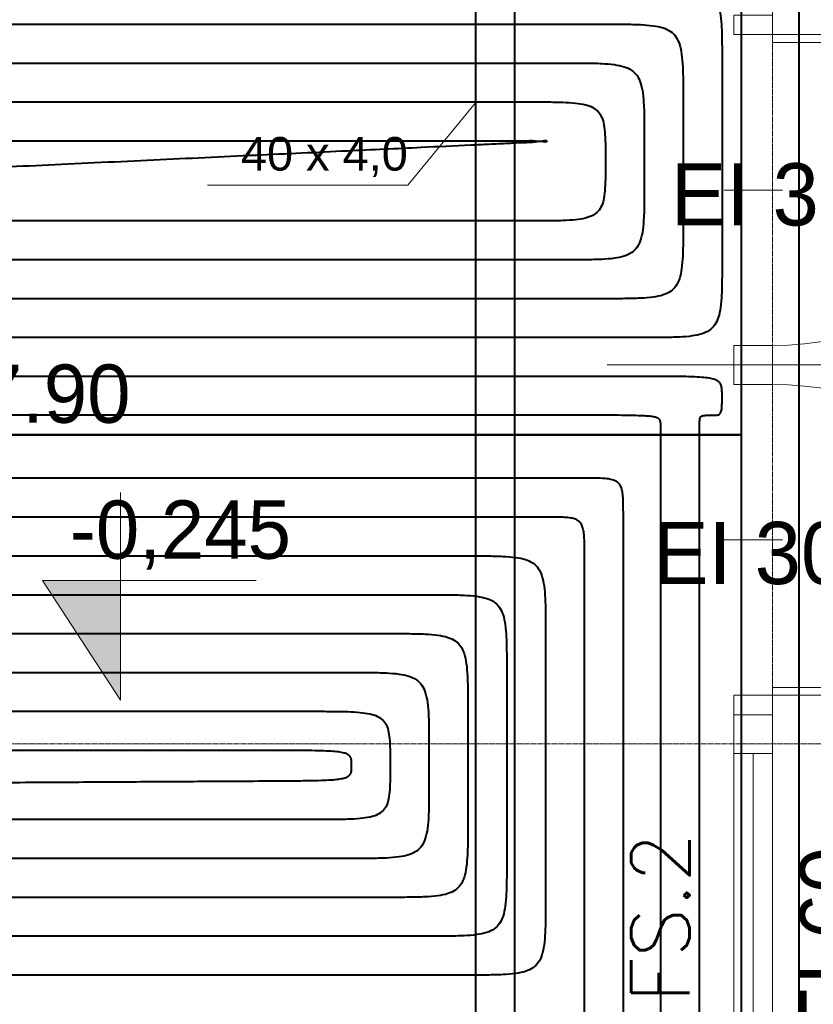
# Model space of a CAD drawing. Header units: millimetres. Extents: x 49908 to 79848, y -11883 to -3092.
# Tile 92 of 222: x 68497 to 68701, y -4894 to -4640. Entities that reach past the tile are written whole.
import ezdxf
from ezdxf.lldxf.tags import DXFTag

# ---------------------------------------------------------------- set-up
doc = ezdxf.new("R2010")
doc.units = ezdxf.units.MM
doc.linetypes.add('AUSGEZOGEN', pattern=[0])
doc.linetypes.add('DASHDOT', pattern=[1, 0.5, -0.25, 0, -0.25])
for name, color, linetype, lineweight in [('A - STOLARKA - ZESTAWIENIE', 9, 'Continuous', 9), ('A opis', 9, 'Continuous', 13), ('A stolarka', 9, 'Continuous', 9), ('A_CIENKA', 9, 'Continuous', 9), ('A_OSIE', 9, 'DASHDOT', 9)]:
    doc.layers.add(name, color=color, linetype=linetype, lineweight=lineweight)
doc.layers.add('A_WYMIAR', color=9, linetype='Continuous', lineweight=5, transparency=0.2)
for name, color, linetype, true_color in [('IS_Ogrzewanie_płaszczyznowe', 7, 'SOLID', 0xac00e6), ('IS_Przyłącza_o.p._Powrót', 7, 'DASH', 0x438955), ('IS_Przyłącza_o.p._Zasilanie', 7, 'SOLID', 0xff9124)]:
    doc.layers.add(name, color=color, linetype=linetype, true_color=true_color)
doc.layers.add('IS_Opisy_działek_Therm', color=7, linetype='SOLID')
for name, color, linetype, lineweight, true_color in [('IS_Powrót', 7, 'DASH', 25, 0x0000e6), ('IS_Rys.pętli_o.p._Powrót', 7, 'DASH', 13, 0x4c9a5f), ('IS_Rys.pętli_o.p._Zasilanie', 7, 'SOLID', 13, 0xff8c1a), ('IS_Zasilanie', 7, 'SOLID', 25, 0xeb0000)]:
    doc.layers.add(name, color=color, linetype=linetype, lineweight=lineweight, true_color=true_color)
doc.styles.add('ROMANS', font='romanpl.shx', dxfattribs={"bigfont": 'romanbigpl.shx'})
tags = doc.linetypes.add('DASH', pattern=[15, 10, -5]).pattern_tags.tags
tags[6:7] = [DXFTag(74, 4), DXFTag(75, 0), DXFTag(340, '0'), DXFTag(46, 0.0), DXFTag(50, 0.0), DXFTag(44, 0.0), DXFTag(45, 0.0)]
tags[4:5] = [DXFTag(74, 4), DXFTag(75, 0), DXFTag(340, '0'), DXFTag(46, 0.0), DXFTag(50, 0.0), DXFTag(44, 0.0), DXFTag(45, 0.0)]
tags = doc.linetypes.add('SOLID', pattern=[10, 10, 0]).pattern_tags.tags
tags[6:7] = [DXFTag(74, 4), DXFTag(75, 0), DXFTag(340, '0'), DXFTag(46, 0.0), DXFTag(50, 0.0), DXFTag(44, 0.0), DXFTag(45, 0.0)]
tags[4:5] = [DXFTag(74, 4), DXFTag(75, 0), DXFTag(340, '0'), DXFTag(46, 0.0), DXFTag(50, 0.0), DXFTag(44, 0.0), DXFTag(45, 0.0)]

msp = doc.modelspace()

# ---------------------------------------------------------------- hatches: boundary and pattern name
at = {"layer": 'A_CIENKA', "transparency": 33554687}
h = msp.add_hatch(color=256, dxfattribs=at)
h.dxf.hatch_style = 1
h.paths.add_polyline_path([(68522.66, -4784.61), (68502.66, -4784.61), (68522.66, -4815.39)])

# ---------------------------------------------------------------- linework, layer by layer
at = {"layer": 'A opis', "ltscale": 0.5}
msp.add_line((68707.38, -4729.13), (68647.88, -4729.13), dxfattribs=at)
at = {"layer": 'A stolarka', "linetype": 'AUSGEZOGEN', "lineweight": 0}
for p, q in [((68692.97, -4684.13), (68677.97, -4684.13)), ((68692.97, -4774.13), (68677.97, -4774.13))]:
    msp.add_line(p, q, dxfattribs=at)
at = {"layer": 'A stolarka'}
for p, q in [((68690.47, -4926.63), (68690.47, -4819.13)), ((68680.47, -4916.63), (68680.47, -4829.13)), ((68685.47, -4916.63), (68685.47, -4829.13))]:
    msp.add_line(p, q, dxfattribs=at)
at = {"layer": 'A stolarka', "linetype": 'AUSGEZOGEN', "lineweight": 0}
for points in [[(68680.47, -4639.13), (68680.47, -4644.13), (68690.47, -4644.13), (68690.47, -4639.13)], [(68690.47, -4644.13), (68690.47, -4646.13), (68770.47, -4646.13), (68770.47, -4644.13)], [(68680.47, -4724.13), (68680.47, -4729.13), (68690.47, -4729.13), (68690.47, -4724.13)], [(68680.47, -4734.13), (68680.47, -4729.13), (68690.47, -4729.13), (68690.47, -4734.13)], [(68690.47, -4814.13), (68690.47, -4812.13), (68770.47, -4812.13), (68770.47, -4814.13)], [(68680.47, -4819.13), (68680.47, -4814.13), (68690.47, -4814.13), (68690.47, -4819.13)]]:
    msp.add_lwpolyline(points, close=True, dxfattribs=at)
at = {"layer": 'A stolarka'}
msp.add_lwpolyline([(68690.47, -4829.13), (68690.47, -4819.13), (68680.47, -4819.13), (68680.47, -4829.13), (68690.47, -4829.13)], dxfattribs=at)
at = {"layer": 'A stolarka', "linetype": 'AUSGEZOGEN', "lineweight": 0}
for centre, start, end in [((68690.47, -4644.13), 270, 0), ((68690.47, -4814.13), 0, 90)]:
    msp.add_arc(centre, 80, start, end, dxfattribs=at)
at = {"layer": 'A_CIENKA'}
msp.add_lwpolyline([(68522.66, -4761.96), (68522.66, -4815.39), (68502.66, -4784.61), (68522.66, -4784.61), (68557.58, -4784.61)], dxfattribs=at)
at = {"layer": 'A_OSIE', "ltscale": 0.3, "transparency": 33554559}
for p, q in [((68690.47, -7140.05), (68690.47, -3902.99)), ((70341.81, -4826.63), (67440.85, -4826.63))]:
    msp.add_line(p, q, dxfattribs=at)
at = {"layer": 'IS_Ogrzewanie_płaszczyznowe', "lineweight": 40}
for p, q in [((68682.46, -4747.07), (68682.46, -4626.43)), ((68697.19, -4635.36), (68697.19, -4926.65)), ((68682.46, -4747.07), (68143.5, -4747.07)), ((68143.5, -4747.07), (68682.46, -4747.07)), ((68682.46, -4856.31), (68682.46, -4747.07)), ((68682.46, -4911.12), (68682.46, -4856.31))]:
    msp.add_line(p, q, dxfattribs=at)
at = {"layer": 'IS_Opisy_działek_Therm', "lineweight": 20}
for p, q in [((68614.04, -4661.67), (68596.61, -4682.88)), ((68596.61, -4682.88), (68545.11, -4682.88))]:
    msp.add_line(p, q, dxfattribs=at)
at = {"layer": 'IS_Powrót', "lineweight": 40}
msp.add_line((68614.04, -4527.34), (68614.04, -5258.71), dxfattribs=at)
at = {"layer": 'IS_Przyłącza_o.p._Powrót', "lineweight": 40}
for points, knots in [([(68671.68, -5104.31), (68671.68, -5101.54), (68671.68, -5091.16), (68671.68, -5069.42), (68671.68, -5036.41), (68671.68, -4995.34), (68671.68, -4949.45), (68671.68, -4901.94), (68671.68, -4856.04), (68671.68, -4814.98), (68671.68, -4781.97), (68671.68, -4760.23), (68671.68, -4749.85), (68671.68, -4747.07)], [0, 0, 0, 0, 0.083204, 0.311344, 0.652211, 1.073599, 1.543298, 2.029102, 2.498801, 2.920189, 3.261056, 3.489196, 3.5724, 3.5724, 3.5724, 3.5724]), ([(68642.06, -4758.25), (68638.19, -4758.25), (68623.71, -4758.25), (68593.37, -4758.25), (68547.29, -4758.25), (68489.98, -4758.25), (68425.93, -4758.25), (68359.63, -4758.25), (68295.58, -4758.25), (68238.27, -4758.25), (68192.19, -4758.25), (68161.85, -4758.25), (68147.37, -4758.25), (68143.5, -4758.25)], [0, 0, 0, 0, 0.11612, 0.434512, 0.910228, 1.498317, 2.153831, 2.831819, 3.487333, 4.075422, 4.551138, 4.86953, 4.98565, 4.98565, 4.98565, 4.98565]), ([(68652.06, -4768.25), (68652.06, -4767.43), (68652.06, -4765.92), (68652.03, -4763.86), (68651.9, -4762.21), (68651.65, -4760.9), (68651.19, -4759.87), (68650.45, -4759.12), (68649.42, -4758.67), (68648.11, -4758.41), (68646.45, -4758.29), (68644.4, -4758.25), (68642.89, -4758.25), (68642.06, -4758.25)], [0, 0, 0, 0, 0.0248686, 0.0452361, 0.061602, 0.0745999, 0.0851852, 0.0948541, 0.1054394, 0.1184374, 0.1348033, 0.1551707, 0.1800393, 0.1800393, 0.1800393, 0.1800393]), ([(68652.06, -5114.31), (68652.06, -5111.63), (68652.06, -5101.57), (68652.06, -5080.51), (68652.06, -5048.53), (68652.06, -5008.75), (68652.06, -4964.29), (68652.06, -4918.27), (68652.06, -4873.81), (68652.06, -4834.03), (68652.06, -4802.05), (68652.06, -4780.99), (68652.06, -4770.94), (68652.06, -4768.25)], [0, 0, 0, 0, 0.0806, 0.3016, 0.6318, 1.04, 1.495, 1.9656, 2.4206, 2.8288, 3.159, 3.38, 3.4606, 3.4606, 3.4606, 3.4606])]:
    msp.add_open_spline(points, degree=3, knots=knots, dxfattribs=at)
at = {"layer": 'IS_Przyłącza_o.p._Zasilanie', "lineweight": 40}
for points, knots in [([(68661.68, -5109.31), (68661.68, -5106.5), (68661.68, -5095.98), (68661.68, -5073.93), (68661.68, -5040.46), (68661.68, -4998.82), (68661.68, -4952.28), (68661.68, -4904.11), (68661.68, -4857.57), (68661.68, -4815.93), (68661.68, -4782.45), (68661.68, -4760.41), (68661.68, -4749.89), (68661.68, -4747.07)], [0, 0, 0, 0, 0.084368, 0.315701, 0.66134, 1.088625, 1.564899, 2.057501, 2.533775, 2.96106, 3.306699, 3.538032, 3.6224, 3.6224, 3.6224, 3.6224]), ([(68632.06, -4768.25), (68628.27, -4768.25), (68614.08, -4768.25), (68584.34, -4768.25), (68539.19, -4768.25), (68483.03, -4768.25), (68420.27, -4768.25), (68355.29, -4768.25), (68292.53, -4768.25), (68236.37, -4768.25), (68191.22, -4768.25), (68161.48, -4768.25), (68147.29, -4768.25), (68143.5, -4768.25)], [0, 0, 0, 0, 0.11379, 0.425797, 0.891971, 1.468264, 2.11063, 2.77502, 3.417386, 3.993679, 4.459853, 4.77186, 4.88565, 4.88565, 4.88565, 4.88565]), ([(68642.06, -4778.25), (68642.06, -4777.43), (68642.06, -4775.92), (68642.03, -4773.86), (68641.9, -4772.21), (68641.65, -4770.9), (68641.19, -4769.87), (68640.45, -4769.12), (68639.42, -4768.67), (68638.11, -4768.41), (68636.45, -4768.29), (68634.4, -4768.25), (68632.89, -4768.25), (68632.06, -4768.25)], [0, 0, 0, 0, 0.0248686, 0.0452361, 0.061602, 0.0745999, 0.0851852, 0.0948541, 0.1054394, 0.1184374, 0.1348033, 0.1551707, 0.1800393, 0.1800393, 0.1800393, 0.1800393]), ([(68642.06, -5119.31), (68642.06, -5116.67), (68642.06, -5106.76), (68642.06, -5086), (68642.06, -5054.48), (68642.06, -5015.28), (68642.06, -4971.46), (68642.06, -4926.11), (68642.06, -4882.29), (68642.06, -4843.08), (68642.06, -4811.57), (68642.06, -4790.81), (68642.06, -4780.9), (68642.06, -4778.25)], [0, 0, 0, 0, 0.079435, 0.297242, 0.622672, 1.024974, 1.4734, 1.9372, 2.385626, 2.787928, 3.113358, 3.331165, 3.4106, 3.4106, 3.4106, 3.4106])]:
    msp.add_open_spline(points, degree=3, knots=knots, dxfattribs=at)
at = {"layer": 'IS_Rys.pętli_o.p._Powrót', "lineweight": 40}
for points, knots in [([(68178.5, -4641.43), (68182.14, -4641.43), (68195.76, -4641.43), (68224.3, -4641.43), (68267.64, -4641.43), (68321.55, -4641.43), (68381.8, -4641.43), (68444.16, -4641.43), (68504.41, -4641.43), (68558.32, -4641.43), (68601.65, -4641.43), (68630.19, -4641.43), (68643.82, -4641.43), (68647.46, -4641.43)], [0, 0, 0, 0, 0.109224, 0.408709, 0.856175, 1.409342, 2.025929, 2.663657, 3.280244, 3.833411, 4.280877, 4.580362, 4.689586, 4.689586, 4.689586, 4.689586]), ([(68647.46, -4641.43), (68649.11, -4641.43), (68652.13, -4641.43), (68656.24, -4641.5), (68659.55, -4641.75), (68662.17, -4642.26), (68664.23, -4643.17), (68665.72, -4644.66), (68666.63, -4646.71), (68667.14, -4649.34), (68667.38, -4652.65), (68667.46, -4656.76), (68667.46, -4659.77), (68667.46, -4661.43)], [0, 0, 0, 0, 0.0497373, 0.0904721, 0.1232039, 0.1491998, 0.1703704, 0.1897083, 0.2108788, 0.2368747, 0.2696065, 0.3103414, 0.3600787, 0.3600787, 0.3600787, 0.3600787]), ([(68198.5, -4661.43), (68201.83, -4661.43), (68214.29, -4661.43), (68240.39, -4661.43), (68280.04, -4661.43), (68329.34, -4661.43), (68384.45, -4661.43), (68441.5, -4661.43), (68496.61, -4661.43), (68545.92, -4661.43), (68585.56, -4661.43), (68611.66, -4661.43), (68624.13, -4661.43), (68627.46, -4661.43)], [0, 0, 0, 0, 0.099908, 0.373848, 0.783148, 1.289132, 1.853127, 2.436459, 3.000454, 3.506438, 3.915738, 4.189678, 4.289586, 4.289586, 4.289586, 4.289586]), ([(68627.46, -4661.43), (68629.11, -4661.43), (68632.13, -4661.43), (68636.23, -4661.49), (68639.54, -4661.67), (68642.14, -4662.06), (68644.16, -4662.73), (68645.66, -4663.84), (68646.62, -4665.44), (68647.14, -4667.48), (68647.38, -4670.02), (68647.46, -4673.17), (68647.46, -4675.48), (68647.46, -4676.75)], [0, 0, 0, 0, 0.0497372, 0.0904664, 0.1231467, 0.1488959, 0.1692303, 0.1864559, 0.2037117, 0.2239456, 0.249089, 0.280304, 0.3184086, 0.3184086, 0.3184086, 0.3184086]), ([(68667.46, -4661.43), (68667.46, -4661.67), (68667.46, -4662.56), (68667.46, -4664.42), (68667.46, -4667.25), (68667.46, -4670.78), (68667.46, -4674.71), (68667.46, -4678.79), (68667.46, -4682.73), (68667.46, -4686.25), (68667.46, -4689.08), (68667.46, -4690.95), (68667.46, -4691.84), (68667.46, -4692.07)], [0, 0, 0, 0, 0.0071374, 0.0267076, 0.0559478, 0.0920951, 0.1323868, 0.1740598, 0.2143514, 0.2504988, 0.279739, 0.2993092, 0.3064466, 0.3064466, 0.3064466, 0.3064466]), ([(68647.46, -4676.75), (68647.46, -4678.02), (68647.46, -4680.33), (68647.38, -4683.48), (68647.14, -4686.03), (68646.62, -4688.06), (68645.66, -4689.66), (68644.16, -4690.77), (68642.14, -4691.45), (68639.54, -4691.83), (68636.23, -4692.02), (68632.13, -4692.08), (68629.11, -4692.07), (68627.46, -4692.07)], [0, 0, 0, 0, 0.0381047, 0.0693196, 0.094463, 0.1146969, 0.1319528, 0.1491783, 0.1695127, 0.1952619, 0.2279422, 0.2686715, 0.3184086, 0.3184086, 0.3184086, 0.3184086]), ([(68627.46, -4692.07), (68624.28, -4692.07), (68612.4, -4692.07), (68587.51, -4692.07), (68549.72, -4692.07), (68502.71, -4692.07), (68450.17, -4692.07), (68395.78, -4692.07), (68343.24, -4692.07), (68296.23, -4692.07), (68258.44, -4692.07), (68233.55, -4692.07), (68221.67, -4692.07), (68218.5, -4692.07)], [0, 0, 0, 0, 0.09525, 0.356418, 0.746634, 1.229027, 1.766726, 2.32286, 2.860559, 3.342952, 3.733168, 3.994336, 4.089586, 4.089586, 4.089586, 4.089586]), ([(68667.46, -4692.07), (68667.46, -4693.73), (68667.46, -4696.75), (68667.38, -4700.85), (68667.14, -4704.16), (68666.63, -4706.79), (68665.72, -4708.85), (68664.23, -4710.34), (68662.17, -4711.25), (68659.55, -4711.76), (68656.24, -4712), (68652.13, -4712.08), (68649.11, -4712.07), (68647.46, -4712.07)], [0, 0, 0, 0, 0.0497373, 0.0904721, 0.1232039, 0.1491998, 0.1703704, 0.1897083, 0.2108788, 0.2368747, 0.2696065, 0.3103414, 0.3600787, 0.3600787, 0.3600787, 0.3600787]), ([(68647.46, -4712.07), (68643.97, -4712.07), (68630.93, -4712.07), (68603.61, -4712.07), (68562.12, -4712.07), (68510.51, -4712.07), (68452.83, -4712.07), (68393.12, -4712.07), (68335.45, -4712.07), (68283.84, -4712.07), (68242.35, -4712.07), (68215.03, -4712.07), (68201.98, -4712.07), (68198.5, -4712.07)], [0, 0, 0, 0, 0.104566, 0.391279, 0.819661, 1.349237, 1.939528, 2.550058, 3.140349, 3.669924, 4.098307, 4.38502, 4.489586, 4.489586, 4.489586, 4.489586]), ([(68657.46, -4732.07), (68653.74, -4732.07), (68639.82, -4732.07), (68610.68, -4732.07), (68566.41, -4732.07), (68511.36, -4732.07), (68449.82, -4732.07), (68386.13, -4732.07), (68324.6, -4732.07), (68269.54, -4732.07), (68225.28, -4732.07), (68196.13, -4732.07), (68182.22, -4732.07), (68178.5, -4732.07)], [0, 0, 0, 0, 0.111553, 0.417424, 0.874432, 1.439395, 2.06913, 2.720456, 3.350191, 3.915154, 4.372161, 4.678033, 4.789586, 4.789586, 4.789586, 4.789586]), ([(68677.46, -4737.07), (68677.46, -4736.66), (68677.46, -4735.9), (68677.38, -4734.86), (68677.11, -4733.97), (68676.48, -4733.27), (68675.47, -4732.8), (68674.05, -4732.48), (68672.1, -4732.28), (68669.52, -4732.15), (68666.23, -4732.09), (68662.13, -4732.07), (68659.11, -4732.07), (68657.46, -4732.07)], [0, 0, 0, 0, 0.0124352, 0.0226697, 0.0313069, 0.0397459, 0.0500792, 0.0641739, 0.0833944, 0.1088269, 0.1414417, 0.1821639, 0.2319009, 0.2319009, 0.2319009, 0.2319009]), ([(68674.57, -4742.07), (68674.81, -4742.07), (68675.24, -4742.07), (68675.84, -4742.06), (68676.32, -4741.99), (68676.71, -4741.86), (68677.01, -4741.61), (68677.21, -4741.24), (68677.34, -4740.74), (68677.41, -4740.09), (68677.45, -4739.27), (68677.46, -4738.24), (68677.46, -4737.49), (68677.46, -4737.07)], [0, 0, 0, 0, 0.00718037, 0.01306496, 0.01782607, 0.02174677, 0.02533019, 0.0292777, 0.03422866, 0.0406278, 0.04878998, 0.05897143, 0.07140571, 0.07140571, 0.07140571, 0.07140571]), ([(68671.68, -4744.57), (68671.68, -4744.37), (68671.68, -4743.99), (68671.69, -4743.48), (68671.73, -4743.06), (68671.8, -4742.73), (68671.94, -4742.47), (68672.15, -4742.29), (68672.45, -4742.18), (68672.82, -4742.11), (68673.3, -4742.08), (68673.89, -4742.07), (68674.33, -4742.07), (68674.57, -4742.07)], [0, 0, 0, 0, 0.00621717, 0.01130959, 0.01540626, 0.01868047, 0.02140833, 0.02401952, 0.02700324, 0.03073459, 0.03545541, 0.04133559, 0.04851589, 0.04851589, 0.04851589, 0.04851589]), ([(68671.68, -4747.07), (68671.68, -4747.05), (68671.68, -4746.98), (68671.68, -4746.83), (68671.68, -4746.6), (68671.68, -4746.31), (68671.68, -4745.99), (68671.68, -4745.66), (68671.68, -4745.34), (68671.68, -4745.05), (68671.68, -4744.82), (68671.68, -4744.67), (68671.68, -4744.59), (68671.68, -4744.57)], [0, 0, 0, 0, 0.00058227, 0.00217881, 0.00456424, 0.00751315, 0.01080015, 0.01419985, 0.01748685, 0.02043576, 0.02282119, 0.02441773, 0.025, 0.025, 0.025, 0.025]), ([(68178.5, -4788.25), (68181.79, -4788.25), (68194.09, -4788.25), (68219.87, -4788.25), (68259.01, -4788.25), (68307.7, -4788.25), (68362.12, -4788.25), (68418.44, -4788.25), (68472.86, -4788.25), (68521.55, -4788.25), (68560.69, -4788.25), (68586.47, -4788.25), (68598.77, -4788.25), (68602.06, -4788.25)], [0, 0, 0, 0, 0.098652, 0.369148, 0.7733, 1.272923, 1.829826, 2.405824, 2.962727, 3.46235, 3.866502, 4.136998, 4.23565, 4.23565, 4.23565, 4.23565]), ([(68602.06, -4788.25), (68603.72, -4788.25), (68606.74, -4788.25), (68610.84, -4788.33), (68614.15, -4788.57), (68616.78, -4789.08), (68618.84, -4789.99), (68620.32, -4791.48), (68621.24, -4793.54), (68621.74, -4796.16), (68621.99, -4799.47), (68622.06, -4803.58), (68622.06, -4806.6), (68622.06, -4808.25)], [0, 0, 0, 0, 0.0497373, 0.0904721, 0.1232039, 0.1491998, 0.1703704, 0.1897083, 0.2108788, 0.2368747, 0.2696065, 0.3103414, 0.3600787, 0.3600787, 0.3600787, 0.3600787]), ([(68198.5, -4808.25), (68201.48, -4808.25), (68212.62, -4808.25), (68235.96, -4808.25), (68271.41, -4808.25), (68315.5, -4808.25), (68364.78, -4808.25), (68415.78, -4808.25), (68465.06, -4808.25), (68509.15, -4808.25), (68544.6, -4808.25), (68567.94, -4808.25), (68579.08, -4808.25), (68582.06, -4808.25)], [0, 0, 0, 0, 0.089335, 0.334287, 0.700273, 1.152712, 1.657024, 2.178626, 2.682938, 3.135377, 3.501363, 3.746315, 3.83565, 3.83565, 3.83565, 3.83565]), ([(68582.06, -4808.25), (68583.72, -4808.25), (68586.74, -4808.25), (68590.84, -4808.33), (68594.15, -4808.57), (68596.78, -4809.08), (68598.84, -4809.99), (68600.32, -4811.48), (68601.24, -4813.54), (68601.74, -4816.16), (68601.99, -4819.47), (68602.06, -4823.58), (68602.06, -4826.6), (68602.06, -4828.25)], [0, 0, 0, 0, 0.0497373, 0.0904721, 0.1232039, 0.1491998, 0.1703704, 0.1897083, 0.2108788, 0.2368747, 0.2696065, 0.3103414, 0.3600787, 0.3600787, 0.3600787, 0.3600787]), ([(68622.06, -4808.25), (68622.06, -4808.63), (68622.06, -4810.02), (68622.06, -4812.93), (68622.06, -4817.35), (68622.06, -4822.86), (68622.06, -4829.01), (68622.06, -4835.37), (68622.06, -4841.52), (68622.06, -4847.02), (68622.06, -4851.45), (68622.06, -4854.36), (68622.06, -4855.75), (68622.06, -4856.12)], [0, 0, 0, 0, 0.0111493, 0.0417199, 0.087396, 0.1438618, 0.2068013, 0.2718987, 0.3348382, 0.391304, 0.4369801, 0.4675507, 0.4787, 0.4787, 0.4787, 0.4787]), ([(68218.5, -4828.25), (68221.16, -4828.25), (68231.15, -4828.25), (68252.05, -4828.25), (68283.8, -4828.25), (68323.3, -4828.25), (68367.44, -4828.25), (68413.12, -4828.25), (68457.26, -4828.25), (68496.76, -4828.25), (68528.51, -4828.25), (68549.41, -4828.25), (68559.4, -4828.25), (68562.06, -4828.25)], [0, 0, 0, 0, 0.080019, 0.299426, 0.627245, 1.032502, 1.484221, 1.951429, 2.403148, 2.808405, 3.136224, 3.355631, 3.43565, 3.43565, 3.43565, 3.43565]), ([(68562.06, -4828.25), (68563.72, -4828.25), (68566.74, -4828.25), (68570.84, -4828.27), (68574.13, -4828.32), (68576.7, -4828.41), (68578.65, -4828.58), (68580.06, -4828.82), (68581.05, -4829.18), (68581.7, -4829.72), (68581.99, -4830.44), (68582.06, -4831.27), (68582.06, -4831.86), (68582.06, -4832.19)], [0, 0, 0, 0, 0.049737, 0.0904588, 0.1230707, 0.1484887, 0.1676571, 0.1815932, 0.1914985, 0.1989734, 0.2059954, 0.2140761, 0.223863, 0.223863, 0.223863, 0.223863]), ([(68602.06, -4828.25), (68602.06, -4828.32), (68602.06, -4828.54), (68602.06, -4829.02), (68602.06, -4829.75), (68602.06, -4830.65), (68602.06, -4831.67), (68602.06, -4832.71), (68602.06, -4833.72), (68602.06, -4834.63), (68602.06, -4835.36), (68602.06, -4835.83), (68602.06, -4836.06), (68602.06, -4836.12)], [0, 0, 0, 0, 0.00183298, 0.0068589, 0.01436822, 0.02365139, 0.03399887, 0.04470113, 0.05504861, 0.06433178, 0.0718411, 0.07686702, 0.0787, 0.0787, 0.0787, 0.0787]), ([(68582.06, -4832.19), (68582.06, -4832.52), (68582.06, -4833.11), (68581.99, -4833.94), (68581.7, -4834.66), (68581.05, -4835.2), (68580.06, -4835.57), (68578.65, -4835.82), (68576.7, -4836), (68574.13, -4836.11), (68570.84, -4836.17), (68566.74, -4836.21), (68563.72, -4836.23), (68562.06, -4836.24)], [0, 0, 0, 0, 0.0097878, 0.0178744, 0.0249113, 0.0324073, 0.0423324, 0.0562835, 0.0754621, 0.1008863, 0.1335014, 0.1742244, 0.2239616, 0.2239616, 0.2239616, 0.2239616]), ([(68562.06, -4836.24), (68560.77, -4836.25), (68555.92, -4836.27), (68545.77, -4836.33), (68530.36, -4836.42), (68511.19, -4836.53), (68489.76, -4836.65), (68467.58, -4836.78), (68446.15, -4836.9), (68426.98, -4837.01), (68411.57, -4837.1), (68401.42, -4837.15), (68396.57, -4837.18), (68395.28, -4837.19)], [0, 0, 0, 0, 0.038846, 0.145358, 0.3045, 0.501234, 0.720524, 0.947332, 1.166622, 1.363356, 1.522498, 1.62901, 1.667855, 1.667855, 1.667855, 1.667855]), ([(68602.06, -4836.12), (68602.06, -4837.78), (68602.06, -4840.8), (68601.99, -4844.9), (68601.74, -4848.21), (68601.24, -4850.84), (68600.32, -4852.9), (68598.84, -4854.39), (68596.78, -4855.3), (68594.15, -4855.81), (68590.84, -4856.05), (68586.74, -4856.13), (68583.72, -4856.12), (68582.06, -4856.12)], [0, 0, 0, 0, 0.0497373, 0.0904721, 0.1232039, 0.1491998, 0.1703704, 0.1897083, 0.2108788, 0.2368747, 0.2696065, 0.3103414, 0.3600787, 0.3600787, 0.3600787, 0.3600787]), ([(68582.06, -4856.12), (68579.24, -4856.12), (68568.68, -4856.12), (68546.55, -4856.12), (68512.96, -4856.12), (68471.16, -4856.12), (68424.45, -4856.12), (68376.11, -4856.12), (68329.4, -4856.12), (68287.6, -4856.12), (68254.01, -4856.12), (68231.88, -4856.12), (68221.32, -4856.12), (68218.5, -4856.12)], [0, 0, 0, 0, 0.084677, 0.316856, 0.663759, 1.092607, 1.570623, 2.065027, 2.543043, 2.971891, 3.318794, 3.550973, 3.63565, 3.63565, 3.63565, 3.63565]), ([(68622.06, -4856.12), (68622.06, -4857.78), (68622.06, -4860.8), (68621.99, -4864.9), (68621.74, -4868.21), (68621.24, -4870.84), (68620.32, -4872.9), (68618.84, -4874.39), (68616.78, -4875.3), (68614.15, -4875.81), (68610.84, -4876.05), (68606.74, -4876.13), (68603.72, -4876.12), (68602.06, -4876.12)], [0, 0, 0, 0, 0.0497373, 0.0904721, 0.1232039, 0.1491998, 0.1703704, 0.1897083, 0.2108788, 0.2368747, 0.2696065, 0.3103414, 0.3600787, 0.3600787, 0.3600787, 0.3600787]), ([(68602.06, -4876.12), (68598.93, -4876.12), (68587.21, -4876.12), (68562.65, -4876.12), (68525.35, -4876.12), (68478.96, -4876.12), (68427.11, -4876.12), (68373.45, -4876.12), (68321.6, -4876.12), (68275.21, -4876.12), (68237.91, -4876.12), (68213.35, -4876.12), (68201.63, -4876.12), (68198.5, -4876.12)], [0, 0, 0, 0, 0.093993, 0.351717, 0.736787, 1.212817, 1.743425, 2.292225, 2.822833, 3.298863, 3.683933, 3.941657, 4.03565, 4.03565, 4.03565, 4.03565])]:
    msp.add_open_spline(points, degree=3, knots=knots, dxfattribs=at)
at = {"layer": 'IS_Rys.pętli_o.p._Zasilanie', "lineweight": 40}
for points, knots in [([(68657.46, -4631.43), (68659.11, -4631.43), (68662.13, -4631.43), (68666.24, -4631.5), (68669.55, -4631.75), (68672.17, -4632.26), (68674.23, -4633.17), (68675.72, -4634.66), (68676.63, -4636.71), (68677.14, -4639.34), (68677.38, -4642.65), (68677.46, -4646.76), (68677.46, -4649.77), (68677.46, -4651.43)], [0, 0, 0, 0, 0.0497373, 0.0904721, 0.1232039, 0.1491998, 0.1703704, 0.1897083, 0.2108788, 0.2368747, 0.2696065, 0.3103414, 0.3600787, 0.3600787, 0.3600787, 0.3600787]), ([(68188.5, -4651.43), (68191.98, -4651.43), (68205.03, -4651.43), (68232.35, -4651.43), (68273.84, -4651.43), (68325.45, -4651.43), (68383.12, -4651.43), (68442.83, -4651.43), (68500.51, -4651.43), (68552.12, -4651.43), (68593.61, -4651.43), (68620.93, -4651.43), (68633.97, -4651.43), (68637.46, -4651.43)], [0, 0, 0, 0, 0.104566, 0.391279, 0.819661, 1.349237, 1.939528, 2.550058, 3.140349, 3.669924, 4.098307, 4.38502, 4.489586, 4.489586, 4.489586, 4.489586]), ([(68637.46, -4651.43), (68639.11, -4651.43), (68642.13, -4651.43), (68646.24, -4651.5), (68649.55, -4651.75), (68652.17, -4652.26), (68654.23, -4653.17), (68655.72, -4654.66), (68656.63, -4656.71), (68657.14, -4659.34), (68657.38, -4662.65), (68657.46, -4666.76), (68657.46, -4669.77), (68657.46, -4671.43)], [0, 0, 0, 0, 0.0497373, 0.0904721, 0.1232039, 0.1491998, 0.1703704, 0.1897083, 0.2108788, 0.2368747, 0.2696065, 0.3103414, 0.3600787, 0.3600787, 0.3600787, 0.3600787]), ([(68677.46, -4651.43), (68677.46, -4651.82), (68677.46, -4653.29), (68677.46, -4656.38), (68677.46, -4661.06), (68677.46, -4666.88), (68677.46, -4673.38), (68677.46, -4680.12), (68677.46, -4686.63), (68677.46, -4692.45), (68677.46, -4697.13), (68677.46, -4700.21), (68677.46, -4701.68), (68677.46, -4702.07)], [0, 0, 0, 0, 0.0117955, 0.0441381, 0.0924617, 0.1522003, 0.218788, 0.2876586, 0.3542462, 0.4139849, 0.4623085, 0.494651, 0.5064466, 0.5064466, 0.5064466, 0.5064466]), ([(68208.5, -4671.43), (68211.67, -4671.43), (68223.55, -4671.43), (68248.44, -4671.43), (68286.23, -4671.43), (68333.24, -4671.43), (68385.78, -4671.43), (68440.17, -4671.43), (68492.71, -4671.43), (68539.72, -4671.43), (68577.51, -4671.43), (68602.4, -4671.43), (68614.28, -4671.43), (68617.46, -4671.43)], [0, 0, 0, 0, 0.09525, 0.356418, 0.746634, 1.229027, 1.766726, 2.32286, 2.860559, 3.342952, 3.733168, 3.994336, 4.089586, 4.089586, 4.089586, 4.089586]), ([(68617.46, -4671.43), (68619.11, -4671.43), (68622.11, -4671.4), (68625.99, -4671.49), (68629.17, -4671.3), (68630.74, -4671.74), (68632.33, -4671.19), (68632.35, -4671.91), (68630.73, -4671.44), (68629.19, -4671.95), (68626, -4671.9), (68622.13, -4672.18), (68619.13, -4672.29), (68617.48, -4672.37)], [0, 0, 0, 0, 0.0495869, 0.0892576, 0.1190131, 0.1388556, 0.1487925, 0.149435, 0.1593718, 0.1792144, 0.2089699, 0.2486405, 0.2982275, 0.2982275, 0.2982275, 0.2982275]), ([(68657.46, -4671.43), (68657.46, -4671.51), (68657.46, -4671.82), (68657.46, -4672.47), (68657.46, -4673.45), (68657.46, -4674.68), (68657.46, -4676.04), (68657.46, -4677.46), (68657.46, -4678.83), (68657.46, -4680.05), (68657.46, -4681.03), (68657.46, -4681.68), (68657.46, -4681.99), (68657.46, -4682.07)], [0, 0, 0, 0, 0.0024792, 0.0092771, 0.0194339, 0.0319899, 0.0459856, 0.060461, 0.0744566, 0.0870127, 0.0971695, 0.1039673, 0.1064466, 0.1064466, 0.1064466, 0.1064466]), ([(68617.48, -4672.37), (68615.93, -4672.44), (68610.13, -4672.71), (68597.99, -4673.29), (68579.56, -4674.15), (68556.62, -4675.23), (68530.99, -4676.44), (68504.46, -4677.68), (68478.83, -4678.89), (68455.9, -4679.97), (68437.46, -4680.84), (68425.32, -4681.41), (68419.53, -4681.68), (68417.98, -4681.75)], [0, 0, 0, 0, 0.046517, 0.174063, 0.364631, 0.600216, 0.862811, 1.134408, 1.397003, 1.632588, 1.823156, 1.950702, 1.997219, 1.997219, 1.997219, 1.997219]), ([(68657.46, -4682.07), (68657.46, -4683.73), (68657.46, -4686.75), (68657.38, -4690.85), (68657.14, -4694.16), (68656.63, -4696.79), (68655.72, -4698.85), (68654.23, -4700.34), (68652.17, -4701.25), (68649.55, -4701.76), (68646.24, -4702), (68642.13, -4702.08), (68639.11, -4702.07), (68637.46, -4702.07)], [0, 0, 0, 0, 0.0497373, 0.0904721, 0.1232039, 0.1491998, 0.1703704, 0.1897083, 0.2108788, 0.2368747, 0.2696065, 0.3103414, 0.3600787, 0.3600787, 0.3600787, 0.3600787]), ([(68637.46, -4702.07), (68634.13, -4702.07), (68621.66, -4702.07), (68595.56, -4702.07), (68555.92, -4702.07), (68506.61, -4702.07), (68451.5, -4702.07), (68394.45, -4702.07), (68339.34, -4702.07), (68290.04, -4702.07), (68250.39, -4702.07), (68224.29, -4702.07), (68211.83, -4702.07), (68208.5, -4702.07)], [0, 0, 0, 0, 0.099908, 0.373848, 0.783148, 1.289132, 1.853127, 2.436459, 3.000454, 3.506438, 3.915738, 4.189678, 4.289586, 4.289586, 4.289586, 4.289586]), ([(68677.46, -4702.07), (68677.46, -4703.73), (68677.46, -4706.75), (68677.38, -4710.85), (68677.14, -4714.16), (68676.63, -4716.79), (68675.72, -4718.85), (68674.23, -4720.34), (68672.17, -4721.25), (68669.55, -4721.76), (68666.24, -4722), (68662.13, -4722.08), (68659.11, -4722.07), (68657.46, -4722.07)], [0, 0, 0, 0, 0.0497373, 0.0904721, 0.1232039, 0.1491998, 0.1703704, 0.1897083, 0.2108788, 0.2368747, 0.2696065, 0.3103414, 0.3600787, 0.3600787, 0.3600787, 0.3600787]), ([(68657.46, -4722.07), (68653.82, -4722.07), (68640.19, -4722.07), (68611.65, -4722.07), (68568.32, -4722.07), (68514.41, -4722.07), (68454.16, -4722.07), (68391.8, -4722.07), (68331.55, -4722.07), (68277.64, -4722.07), (68234.3, -4722.07), (68205.76, -4722.07), (68192.14, -4722.07), (68188.5, -4722.07)], [0, 0, 0, 0, 0.109224, 0.408709, 0.856175, 1.409342, 2.025929, 2.663657, 3.280244, 3.833411, 4.280877, 4.580362, 4.689586, 4.689586, 4.689586, 4.689586]), ([(68641.68, -4742.07), (68638.01, -4742.07), (68624.26, -4742.07), (68595.47, -4742.07), (68551.74, -4742.07), (68497.34, -4742.07), (68436.55, -4742.07), (68373.63, -4742.07), (68312.83, -4742.07), (68258.44, -4742.07), (68214.71, -4742.07), (68185.92, -4742.07), (68172.17, -4742.07), (68168.5, -4742.07)], [0, 0, 0, 0, 0.110208, 0.412392, 0.86389, 1.422041, 2.044183, 2.687657, 3.309799, 3.86795, 4.319448, 4.621632, 4.73184, 4.73184, 4.73184, 4.73184]), ([(68661.68, -4744.57), (68661.68, -4744.37), (68661.68, -4743.99), (68661.6, -4743.44), (68661.27, -4742.97), (68660.63, -4742.65), (68659.67, -4742.43), (68658.26, -4742.28), (68656.32, -4742.18), (68653.75, -4742.11), (68650.46, -4742.08), (68646.35, -4742.07), (68643.34, -4742.07), (68641.68, -4742.07)], [0, 0, 0, 0, 0.0062189, 0.0114166, 0.016393, 0.0227951, 0.0322664, 0.0460468, 0.0651645, 0.0905685, 0.1231775, 0.163899, 0.213636, 0.213636, 0.213636, 0.213636]), ([(68661.68, -4747.07), (68661.68, -4747.05), (68661.68, -4746.98), (68661.68, -4746.83), (68661.68, -4746.6), (68661.68, -4746.31), (68661.68, -4745.99), (68661.68, -4745.66), (68661.68, -4745.34), (68661.68, -4745.05), (68661.68, -4744.82), (68661.68, -4744.67), (68661.68, -4744.59), (68661.68, -4744.57)], [0, 0, 0, 0, 0.00058227, 0.00217881, 0.00456424, 0.00751315, 0.01080015, 0.01419985, 0.01748685, 0.02043576, 0.02282119, 0.02441773, 0.025, 0.025, 0.025, 0.025]), ([(68168.5, -4778.25), (68171.94, -4778.25), (68184.83, -4778.25), (68211.82, -4778.25), (68252.81, -4778.25), (68303.8, -4778.25), (68360.79, -4778.25), (68419.77, -4778.25), (68476.76, -4778.25), (68527.75, -4778.25), (68568.74, -4778.25), (68595.73, -4778.25), (68608.62, -4778.25), (68612.06, -4778.25)], [0, 0, 0, 0, 0.10331, 0.386578, 0.809814, 1.333028, 1.916227, 2.519423, 3.102622, 3.625836, 4.049072, 4.33234, 4.43565, 4.43565, 4.43565, 4.43565]), ([(68612.06, -4778.25), (68613.72, -4778.25), (68616.74, -4778.25), (68620.84, -4778.33), (68624.15, -4778.57), (68626.78, -4779.08), (68628.84, -4779.99), (68630.32, -4781.48), (68631.24, -4783.54), (68631.74, -4786.16), (68631.99, -4789.47), (68632.06, -4793.58), (68632.06, -4796.6), (68632.06, -4798.25)], [0, 0, 0, 0, 0.0497373, 0.0904721, 0.1232039, 0.1491998, 0.1703704, 0.1897083, 0.2108788, 0.2368747, 0.2696065, 0.3103414, 0.3600787, 0.3600787, 0.3600787, 0.3600787]), ([(68188.5, -4798.25), (68191.63, -4798.25), (68203.35, -4798.25), (68227.91, -4798.25), (68265.21, -4798.25), (68311.6, -4798.25), (68363.45, -4798.25), (68417.11, -4798.25), (68468.96, -4798.25), (68515.35, -4798.25), (68552.65, -4798.25), (68577.21, -4798.25), (68588.93, -4798.25), (68592.06, -4798.25)], [0, 0, 0, 0, 0.093993, 0.351717, 0.736787, 1.212817, 1.743425, 2.292225, 2.822833, 3.298863, 3.683933, 3.941657, 4.03565, 4.03565, 4.03565, 4.03565]), ([(68592.06, -4798.25), (68593.72, -4798.25), (68596.74, -4798.25), (68600.84, -4798.33), (68604.15, -4798.57), (68606.78, -4799.08), (68608.84, -4799.99), (68610.32, -4801.48), (68611.24, -4803.54), (68611.74, -4806.16), (68611.99, -4809.47), (68612.06, -4813.58), (68612.06, -4816.6), (68612.06, -4818.25)], [0, 0, 0, 0, 0.0497373, 0.0904721, 0.1232039, 0.1491998, 0.1703704, 0.1897083, 0.2108788, 0.2368747, 0.2696065, 0.3103414, 0.3600787, 0.3600787, 0.3600787, 0.3600787]), ([(68632.06, -4798.25), (68632.06, -4798.78), (68632.06, -4800.75), (68632.06, -4804.88), (68632.06, -4811.16), (68632.06, -4818.96), (68632.06, -4827.68), (68632.06, -4836.7), (68632.06, -4845.42), (68632.06, -4853.22), (68632.06, -4859.5), (68632.06, -4863.63), (68632.06, -4865.6), (68632.06, -4866.12)], [0, 0, 0, 0, 0.0158074, 0.0591504, 0.1239099, 0.2039669, 0.2932025, 0.3854975, 0.4747331, 0.5547901, 0.6195496, 0.6628926, 0.6787, 0.6787, 0.6787, 0.6787]), ([(68208.5, -4818.25), (68211.32, -4818.25), (68221.88, -4818.25), (68244.01, -4818.25), (68277.6, -4818.25), (68319.4, -4818.25), (68366.11, -4818.25), (68414.45, -4818.25), (68461.16, -4818.25), (68502.96, -4818.25), (68536.55, -4818.25), (68558.68, -4818.25), (68569.24, -4818.25), (68572.06, -4818.25)], [0, 0, 0, 0, 0.084677, 0.316856, 0.663759, 1.092607, 1.570623, 2.065027, 2.543043, 2.971891, 3.318794, 3.550973, 3.63565, 3.63565, 3.63565, 3.63565]), ([(68572.06, -4818.25), (68573.72, -4818.25), (68576.74, -4818.25), (68580.84, -4818.31), (68584.14, -4818.47), (68586.74, -4818.82), (68588.75, -4819.43), (68590.25, -4820.42), (68591.22, -4821.88), (68591.74, -4823.75), (68591.99, -4826.07), (68592.06, -4828.93), (68592.06, -4831.03), (68592.06, -4832.19)], [0, 0, 0, 0, 0.0497372, 0.090465, 0.1231327, 0.1488209, 0.1689446, 0.1856103, 0.2017599, 0.2203064, 0.243204, 0.2715961, 0.3062507, 0.3062507, 0.3062507, 0.3062507]), ([(68612.06, -4818.25), (68612.06, -4818.47), (68612.06, -4819.28), (68612.06, -4820.98), (68612.06, -4823.55), (68612.06, -4826.76), (68612.06, -4830.34), (68612.06, -4834.04), (68612.06, -4837.62), (68612.06, -4840.83), (68612.06, -4843.4), (68612.06, -4845.1), (68612.06, -4845.91), (68612.06, -4846.12)], [0, 0, 0, 0, 0.0064911, 0.0242894, 0.0508821, 0.0837566, 0.1204001, 0.1582999, 0.1949434, 0.2278179, 0.2544106, 0.2722089, 0.2787, 0.2787, 0.2787, 0.2787]), ([(68592.06, -4832.19), (68592.06, -4833.34), (68592.06, -4835.45), (68591.99, -4838.31), (68591.74, -4840.63), (68591.22, -4842.5), (68590.25, -4843.95), (68588.75, -4844.95), (68586.74, -4845.55), (68584.14, -4845.9), (68580.84, -4846.07), (68576.74, -4846.13), (68573.72, -4846.12), (68572.06, -4846.12)], [0, 0, 0, 0, 0.0346546, 0.0630466, 0.0859443, 0.1044908, 0.1206404, 0.1373061, 0.1574298, 0.183118, 0.2157857, 0.2565135, 0.3062507, 0.3062507, 0.3062507, 0.3062507]), ([(68572.06, -4846.12), (68569.4, -4846.12), (68559.41, -4846.12), (68538.51, -4846.12), (68506.76, -4846.12), (68467.26, -4846.12), (68423.12, -4846.12), (68377.44, -4846.12), (68333.3, -4846.12), (68293.8, -4846.12), (68262.05, -4846.12), (68241.15, -4846.12), (68231.16, -4846.12), (68228.5, -4846.12)], [0, 0, 0, 0, 0.080019, 0.299426, 0.627245, 1.032502, 1.484221, 1.951429, 2.403148, 2.808405, 3.136224, 3.355631, 3.43565, 3.43565, 3.43565, 3.43565]), ([(68612.06, -4846.12), (68612.06, -4847.78), (68612.06, -4850.8), (68611.99, -4854.9), (68611.74, -4858.21), (68611.24, -4860.84), (68610.32, -4862.9), (68608.84, -4864.39), (68606.78, -4865.3), (68604.15, -4865.81), (68600.84, -4866.05), (68596.74, -4866.13), (68593.72, -4866.12), (68592.06, -4866.12)], [0, 0, 0, 0, 0.0497373, 0.0904721, 0.1232039, 0.1491998, 0.1703704, 0.1897083, 0.2108788, 0.2368747, 0.2696065, 0.3103414, 0.3600787, 0.3600787, 0.3600787, 0.3600787]), ([(68592.06, -4866.12), (68589.08, -4866.12), (68577.94, -4866.12), (68554.6, -4866.12), (68519.15, -4866.12), (68475.06, -4866.12), (68425.78, -4866.12), (68374.78, -4866.12), (68325.5, -4866.12), (68281.41, -4866.12), (68245.96, -4866.12), (68222.62, -4866.12), (68211.48, -4866.12), (68208.5, -4866.12)], [0, 0, 0, 0, 0.089335, 0.334287, 0.700273, 1.152712, 1.657024, 2.178626, 2.682938, 3.135377, 3.501363, 3.746315, 3.83565, 3.83565, 3.83565, 3.83565]), ([(68632.06, -4866.12), (68632.06, -4867.78), (68632.06, -4870.8), (68631.99, -4874.9), (68631.74, -4878.21), (68631.24, -4880.84), (68630.32, -4882.9), (68628.84, -4884.39), (68626.78, -4885.3), (68624.15, -4885.81), (68620.84, -4886.05), (68616.74, -4886.13), (68613.72, -4886.12), (68612.06, -4886.12)], [0, 0, 0, 0, 0.0497373, 0.0904721, 0.1232039, 0.1491998, 0.1703704, 0.1897083, 0.2108788, 0.2368747, 0.2696065, 0.3103414, 0.3600787, 0.3600787, 0.3600787, 0.3600787]), ([(68612.06, -4886.12), (68608.77, -4886.12), (68596.47, -4886.12), (68570.69, -4886.12), (68531.55, -4886.12), (68482.86, -4886.12), (68428.44, -4886.12), (68372.12, -4886.12), (68317.7, -4886.12), (68269.01, -4886.12), (68229.87, -4886.12), (68204.09, -4886.12), (68191.79, -4886.12), (68188.5, -4886.12)], [0, 0, 0, 0, 0.098652, 0.369148, 0.7733, 1.272923, 1.829826, 2.405824, 2.962727, 3.46235, 3.866502, 4.136998, 4.23565, 4.23565, 4.23565, 4.23565])]:
    msp.add_open_spline(points, degree=3, knots=knots, dxfattribs=at)
at = {"layer": 'IS_Zasilanie', "lineweight": 40}
msp.add_line((68624.04, -4517.34), (68624.04, -5248.71), dxfattribs=at)

# ---------------------------------------------------------------- texts
at = {"layer": 'A - STOLARKA - ZESTAWIENIE', "insert": (68654.09, -4893.23), "char_height": 15, "width": 1942.4425, "attachment_point": 1, "rotation": 90, "style": 'ROMANS'}
msp.add_mtext('{\\Fromans|c238;FS.2}', dxfattribs=at)
at = {"layer": 'A_CIENKA', "char_height": 15, "attachment_point": 1}
for s, insert in [('%%P0,00=287.90', (68402.16, -4729.01)), ('-0,245', (68509.68, -4763.99))]:
    msp.add_mtext_dynamic_manual_height_columns(s, width=48.7709, gutter_width=17.5, heights=[0], dxfattribs=dict(at, insert=insert))
at = {"layer": 'A_WYMIAR'}
for p in [(68664.3, -4693.23), (68659.69, -4785.51)]:
    msp.add_text('EI 30', height=16, dxfattribs=at).set_placement(p)
msp.add_text('EI 60', height=16, rotation=90, dxfattribs=at).set_placement((68713.48, -4903.07))
at = {"layer": 'IS_Opisy_działek_Therm', "ltscale": 0.01, "insert": (68596.61, -4680.72), "char_height": 8.64, "attachment_point": 9}
msp.add_mtext('\\fArial|b0|i0;40 x 4,0', dxfattribs=at)

doc.saveas('drawing.dxf')
